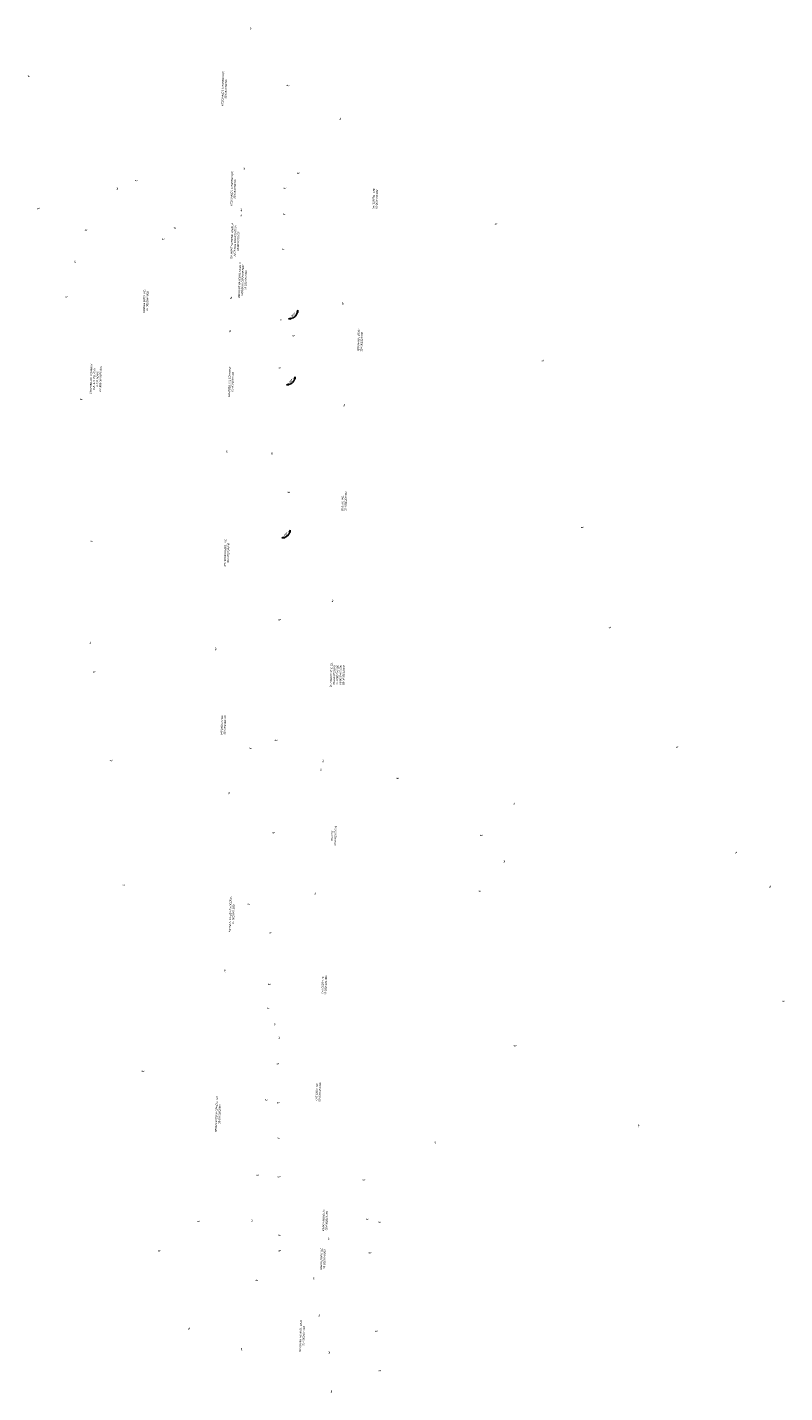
# Model space of a CAD drawing. Header units: feet. Extents: x 2386574 to 2389749, y 226741 to 233909.
import ezdxf

# ---------------------------------------------------------------- set-up
doc = ezdxf.new("R2010")
doc.units = ezdxf.units.FT
doc.header["$MEASUREMENT"] = 0
doc.layers.add('DV_X_Text', color=7, linetype='Continuous')
doc.layers.add('SH_Text', color=7, linetype='Continuous')
doc.styles.add('Slanted Normal (0.125) Font 31', font='calibrii.ttf', dxfattribs={"height": 0.125})
doc.styles.add('Straight-Normal', font='calibri.ttf', dxfattribs={"height": 0.14})
doc.dimstyles.new('Dec-0  Straight', dxfattribs={"dimtxt": 0.14, "dimasz": 0.14, "dimexe": 0.07, "dimexo": 0.07, "dimgap": 0.07, "dimtad": 1, "dimdec": 0, "dimzin": 3, "dimdsep": 46, "dimtxsty": 'Straight-Normal', "dimblk": 'Dim1', "dimcen": 0, "dimclrd": 95, "dimclre": 95, "dimclrt": 7, "dimadec": 0, "dimazin": 3, "dimtfac": 1, "dimtdec": 0, "dimtix": 1, "dimtofl": 0, "dimtmove": 1, "dimatfit": 3, "dimldrblk": 'Dim1', "dimfxl": 1, "dimtolj": 1, "dimtzin": 0, "dimlwd": -1, "dimlwe": -1, "dimarcsym": 0})

# ---------------------------------------------------------------- blocks, each defined once
blk = doc.blocks.new('Dim1')
h = blk.add_hatch(color=4)
h.dxf.hatch_style = 1
h.paths.add_polyline_path([(0, 0), (-1, -0.2), (-1, 0.2)])
at = {"color": 4}
blk.add_lwpolyline([(0, 0), (-1, -0.2), (-1, 0.2), (0, 0)], dxfattribs=at)
blk = doc.blocks.new('*D971')
at = {"layer": 'Defpoints', "color": 0, "transparency": 16777216}
for p in [(2386933.4, 228553.2), (2386913, 227887.3), (2386922, 227881.7), (2386953, 227886.1), (2386878.1, 226743.5)]:
    blk.add_point(p, dxfattribs=at)
at = {"layer": 'SH_Text', "color": 95, "linetype": 'Continuous', "transparency": 16777216}
blk.add_arc((2386913, 227887.3), 10.5, 283.5451, 342.9547, dxfattribs=at)
at = {"layer": 'SH_Text', "color": 95, "transparency": 16777216, "xscale": 2.8, "yscale": 2.8, "zscale": 2.8}
for p, rotation in [((2386923.5, 227887), 80.60229980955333), ((2386912.7, 227876.8), 185.8974946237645)]:
    blk.add_blockref('Dim1', p, dxfattribs=dict(at, rotation=rotation))
at = {"layer": 'SH_Text', "color": 7, "transparency": 16777216, "insert": (2386918.3, 227881.7), "char_height": 2.8, "attachment_point": 5, "rotation": 43.2499, "style": 'Straight-Normal'}
blk.add_mtext("\\A1;90°'", dxfattribs=at)
blk = doc.blocks.new('*D972')
at = {"layer": 'Defpoints', "color": 0, "transparency": 16777216}
for p in [(2386933.4, 228553.2), (2386919.2, 228091.3), (2386928.5, 228085.6), (2386959.2, 228090.1), (2386878.1, 226743.5)]:
    blk.add_point(p, dxfattribs=at)
at = {"layer": 'SH_Text', "color": 95, "linetype": 'Continuous', "transparency": 16777216}
blk.add_arc((2386919.3, 228091.3), 10.9, 283.0194, 343.4804, dxfattribs=at)
at = {"layer": 'SH_Text', "color": 95, "transparency": 16777216, "xscale": 2.8, "yscale": 2.8, "zscale": 2.8}
for p, rotation in [((2386918.9, 228080.4), 185.6346523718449), ((2386930.1, 228091), 80.8651420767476)]:
    blk.add_blockref('Dim1', p, dxfattribs=dict(at, rotation=rotation))
at = {"layer": 'SH_Text', "color": 7, "transparency": 16777216, "insert": (2386924.8, 228085.4), "char_height": 2.8, "attachment_point": 5, "rotation": 43.2499, "style": 'Straight-Normal'}
blk.add_mtext("\\A1;90°'", dxfattribs=at)
blk = doc.blocks.new('*D973')
at = {"layer": 'Defpoints', "color": 0, "transparency": 16777216}
for p in [(2386933.4, 228553.2), (2386922, 228179.9), (2386962, 228178.7), (2386927.6, 228169.4), (2386878.1, 226743.5)]:
    blk.add_point(p, dxfattribs=at)
at = {"layer": 'SH_Text', "color": 95, "linetype": 'Continuous', "transparency": 16777216}
blk.add_arc((2386922, 228179.9), 11.9, 281.7427, 344.7571, dxfattribs=at)
at = {"layer": 'SH_Text', "color": 95, "transparency": 16777216, "xscale": 2.8, "yscale": 2.8, "zscale": 2.8}
for p, rotation in [((2386933.9, 228179.5), 81.50347793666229), ((2386921.6, 228168), 184.9963164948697)]:
    blk.add_blockref('Dim1', p, dxfattribs=dict(at, rotation=rotation))
at = {"layer": 'SH_Text', "color": 7, "transparency": 16777216, "insert": (2386928.2, 228173.3), "char_height": 2.8, "attachment_point": 5, "rotation": 43.2499, "style": 'Straight-Normal'}
blk.add_mtext("\\A1;90°'", dxfattribs=at)
blk = doc.blocks.new('PL')
at = {"char_height": 0.125, "attachment_point": 5, "style": 'Slanted Normal (0.125) Font 31'}
for s, insert in [('P', (0.028, 0.031)), ('L', (0.047, -0.007))]:
    blk.add_mtext_dynamic_manual_height_columns(s, width=0.125, gutter_width=0.625, heights=[0], dxfattribs=dict(at, insert=insert))

msp = doc.modelspace()

# ---------------------------------------------------------------- block references
at = {"layer": 'DV_X_Text', "xscale": 20, "yscale": 20, "zscale": 20}
for p, rotation in [((2386871.7, 228554, 1234.6), 179.2459515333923), ((2386575.8, 228489.9), 47.58174538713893), ((2386921, 228477.4, 1234.6), 88.2578959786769), ((2386991.1, 228434), 177.3411843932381), ((2386719.1, 228351.1, 1234.6), 88.25789597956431), ((2386863.2, 228367.9, 1234.6), 177.4245626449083), ((2386934.7, 228360.9), 88.27561981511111), ((2386694.7, 228341.1, 1234.6), 177.4245626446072), ((2386916.9, 228341), 88.33992610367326), ((2386589.6, 228314.2, 1234.6), 112.9781737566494), ((2386859.2, 228306), 178.0094975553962), ((2386859.6, 228312.9), 178.0229863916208), ((2386915.9, 228306.5), 88.33992611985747), ((2386652.8, 228285.4, 1234.6), 109.1434515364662), ((2386770.5, 228288), 88.27647780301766), ((2387197.7, 228293.4), 108.9079683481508), ((2386755, 228273.2), 88.27647780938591), ((2386914.6, 228259.8), 88.33992611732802), ((2386637.1, 228243.4, 1234.6), 8.211507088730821), ((2386626.6, 228196.4), 100.6187098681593), ((2386845.7, 228196.2), 178.0592552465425), ((2386994.2, 228188.7), 178.2914221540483), ((2386844.4, 228151.7), 177.6376181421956), ((2386911.9, 228165.9), 88.4072348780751), ((2386928.2, 228144.9), 88.27561981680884), ((2386910.1, 228102.3), 88.37283655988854), ((2387259.9, 228111.8), 108.9079683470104), ((2386646.3, 228060.6), 94.91143121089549), ((2386995.9, 228053.5), 177.345629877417), ((2386840.2, 227991.8), 177.6788501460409), ((2386900, 227989.4), 177.6788501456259), ((2386921.9, 227936.7), 88.28574377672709), ((2387312, 227890.1), 97.62561221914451), ((2386660.4, 227871.8), 93.95229169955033), ((2386980.7, 227793.2), 170.0269415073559), ((2386909.9, 227767.3), 88.20916667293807), ((2387349.3, 227757.4), 119.1473175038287), ((2386658.6, 227737.6, 1193), 176.6312927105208), ((2386825.3, 227729.4), 177.9913361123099), ((2386663.5, 227698, 1193), 113.4787927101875), ((2386905, 227607.1), 88.40363869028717), ((2386871.1, 227596.3), 88.00692669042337), ((2387438.5, 227598.3), 119.2849715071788), ((2386685.9, 227580.2, 1193), 95.02379270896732), ((2386968.1, 227580.3), 170.0738888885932), ((2386965, 227568.6), 170.0854134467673), ((2387066.8, 227556.4), 88.95137709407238), ((2386843, 227537.7), 180.6908313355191), ((2387222.4, 227523.9), 170.7180104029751), ((2386901.6, 227484.3), 88.44355050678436), ((2387177.9, 227480.6, 1210.5), 88.70196042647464), ((2387209.1, 227446.8, 1210.5), 178.325093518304), ((2387516.8, 227458.3), 121.2880359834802), ((2386702.9, 227414.6), 96.18217391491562), ((2387562.2, 227413), 143.246493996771), ((2386869, 227389.1), 88.59275183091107), ((2386957.9, 227404.2), 170.1397626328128), ((2387175.9, 227406.6), 88.52328792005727), ((2386897.7, 227351.3), 88.22292580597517), ((2386836.4, 227300.9, 1233), 5.861180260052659), ((2386896.1, 227282.6, 1233), 88.42469249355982), ((2386894.6, 227251), 88.22292579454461), ((2387579.4, 227260.3), 88.16222740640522), ((2386903.7, 227230.6), 171.4917601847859), ((2386909.9, 227212.5, 1211.1), 171.4917601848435), ((2387222.6, 227201.2, 1210.5), 88.32509351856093), ((2386907.4, 227177.3, 1211.1), 90.54398240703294), ((2386728.3, 227167.5, 1233), 95.52024805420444), ((2386891.9, 227129, 1233), 88.42469250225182), ((2386907.9, 227125.3, 1211.1), 90.54398240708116), ((2387386.2, 227094.9), 4.741760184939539), ((2386908.4, 227078.1, 1211.1), 90.54398240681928), ((2387115.7, 227072.4), 4.741760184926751), ((2386880.7, 227029.1, 1233), 93.08191472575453), ((2386909, 227026.9), 90.64878269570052), ((2387022, 227023), 94.69462528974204), ((2386802, 226967.6, 1233), 98.92941849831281), ((2386873.8, 226969.3, 1233), 187.174970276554), ((2387026.3, 226970.4), 94.69462528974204), ((2387042.7, 226966.6), 94.69462529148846), ((2386909.8, 226949.5), 90.55707473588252), ((2386975.7, 226945.5), 184.7128263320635), ((2386750, 226928.7, 1233), 95.33858138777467), ((2386910, 226928.6), 90.5569857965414), ((2387030, 226926.1), 94.69462528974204), ((2386879.7, 226889.3, 630.5), 90.17882074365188), ((2386955.8, 226893.3), 184.7180001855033), ((2386962.9, 226843.7), 184.718000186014), ((2386789.8, 226825.3, 1233), 140.324359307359), ((2387038.5, 226821.8), 94.69462528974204), ((2386858.6, 226797.9), 18.27583333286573), ((2386976.2, 226794.2), 184.7128263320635), ((2387042.9, 226769), 94.69462528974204), ((2386979.1, 226742.7), 184.7128263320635)]:
    msp.add_blockref('PL', p, dxfattribs=dict(at, rotation=rotation))

# ---------------------------------------------------------------- texts
at = {"layer": 'DV_X_Text', "char_height": 2.5, "rotation": 88.2333, "style": 'Slanted Normal (0.125) Font 31'}
for s, insert, width, attachment_point in [("MCDONALD'S CORPORATION\\P05-0000478.000", (2386832.8, 228473.8, 1202.9), 50.732, 2), ("MCDONALD'S CORPORATION\\P05-0000478.000", (2386844.8, 228340.9, 1202.9), 50.732, 2), ('HEJ CAPITAL, LTD\\P05-0002329.002', (2387033, 228314), 50.732, 1), ('BELMONT NATIONAL BANK, A NATIONAL CORPORATION\\P05-0001899.002', (2386845, 228271.7), 50.732, 2), ('BELMONT NATIONAL BANK, A NATIONAL CORPORATION\\P05-0001899.002', (2386855.1, 228219.6), 50.732, 2), ('GOLDEN SPIRIT LTD.\\P05-0001899.000', (2386728.5, 228191.7), 50.732, 2), ('TERAMANA, LTD#7\\P05-0002329.004', (2387012.8, 228124.6), 50.732, 1), ('CAMPBELL OIL COMPANY\\PO.R. 273, PG. 4165\\P0.154 ACRES\\PA.P.#05-0001899.004', (2386657.8, 228088.2), 123.392, 2), ('CAMPBELL OIL COMPANY\\P05-0001899.003', (2386841.8, 228084.2), 50.732, 2), ('DJ & DB, INC.\\P05-0002329.001', (2386991.6, 227912.8, 1100), 50.732, 1), ('ARC RACADOH001, LLC\\P 05-0002434.000', (2386836, 227856.8), 50.732, 2), ('DG STRATEGIC II, LLC\\P05-0000715.000\\P05-0000714.000\\P05-0002447.000\\P05-0002044.000', (2386976.8, 227695, 1195.4), 55.949, 2), ('649 LINCOLN LLC\\P 05-0002428.000', (2386831.5, 227628), 50.732, 2), ('PASI INC\\P05-0002441.001', (2386978.2, 227481.2, 1195.4), 55.949, 2), ('MEINE A. & ELIZA FLEDDERUS\\P05-0001941.000', (2386842.8, 227376.6, 1195.4), 50.732, 2), ('CAT CADIZ LLC\\P05-0002441.000', (2386965.6, 227282.4, 1195.4), 55.949, 2), ('CAT CADIZ LLC\\P05-0002441.000', (2386957.7, 227140.6, 1195.4), 55.949, 2), ('HARRISON DEVELOPMENT LLC\\P05-0001893.000', (2386824.4, 227111, 1195.4), 55.949, 2), ('\\A1;JOHNS LAWNS LLC\\P05-0002019.000', (2386966.7, 226969.6), 50.732, 2), ('\\A1;JOHNS LAWNS LLC\\P05-0002020.000', (2386963.8, 226918.3), 50.732, 2), ('\\A1;BENJAMIN THUN ST. JOHN\\P05-0000132.000', (2386936.2, 226816.4), 50.732, 2)]:
    msp.add_mtext(s, dxfattribs=dict(at, insert=insert, width=width, attachment_point=attachment_point))

# ---------------------------------------------------------------- dimensions: what is measured, and where the dimension line sits
at = {"layer": 'SH_Text'}
for base, line2, picture, middle in [((2386922, 227881.7), ((2386913, 227887.3), (2386953, 227886.1)), '*D971', (2386918.3, 227881.7)), ((2386928.5, 228085.6), ((2386919.2, 228091.3), (2386959.2, 228090.1)), '*D972', (2386924.8, 228085.4)), ((2386927.6, 228169.4), ((2386922, 228179.9), (2386962, 228178.7)), '*D973', (2386928.2, 228173.3))]:
    dim = msp.add_angular_dim_2l(base=base, line1=((2386878.1, 226743.5), (2386933.4, 228553.2)), line2=line2, dimstyle='Dec-0  Straight', override={"dimscale": 0, "dimpost": "'"}, dxfattribs=at)
    dim.commit()
    dim.dimension.update_dxf_attribs({"geometry": picture, "text_midpoint": middle})

doc.saveas('drawing.dxf')
